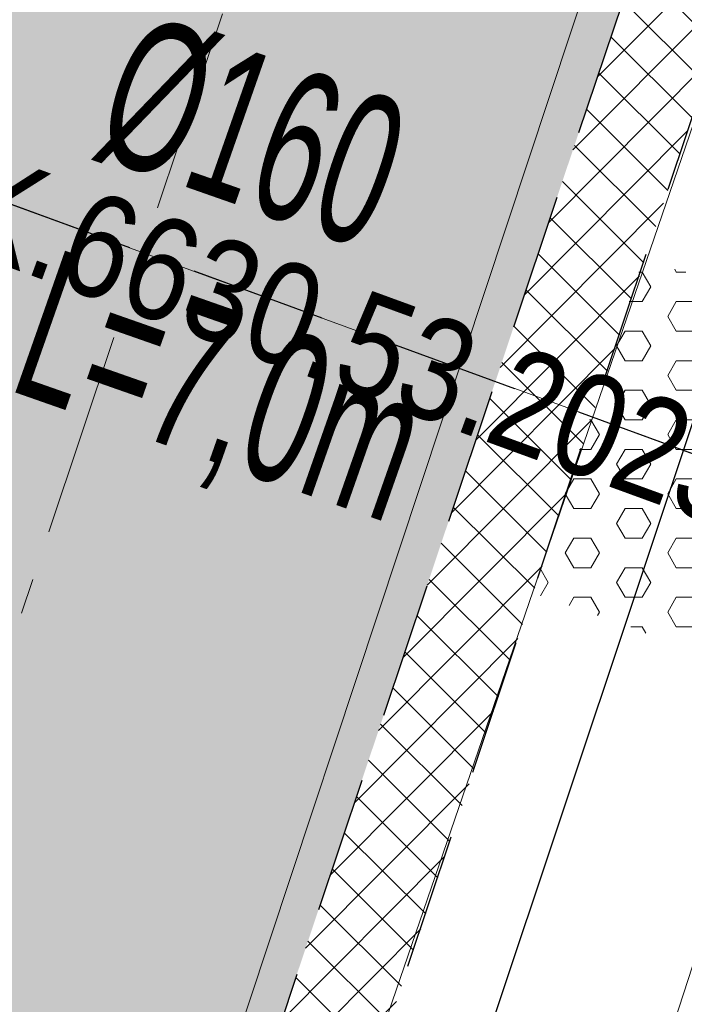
# Model space of a CAD drawing. Header units: metres. Extents: x 6599773 to 13199707, y 5688499 to 11377233.
# Tile 176 of 256: x 6599978.95 to 6599983.82, y 5688940.36 to 5688947.57. Entities that reach past the tile are written whole.
import ezdxf
from ezdxf.enums import TextEntityAlignment as Align

# ---------------------------------------------------------------- set-up
doc = ezdxf.new("R2010")
doc.units = ezdxf.units.M
doc.header["$MEASUREMENT"] = 0
for name, pattern in [('1', [0]), ('2_OTKJ', [2, 1.5, -0.5]), ('3_EGJE', [2.5, 1.5, -0.3700000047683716, 0.2600001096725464, -0.369999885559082]), ('BUG', [1.5, 1, -0.5]), ('BUW', [1.5, 1, -0.5]), ('GUK', [2, 1.5, -0.5])]:
    doc.linetypes.add(name, pattern=pattern)
for name, color, linetype, lineweight in [('_KDPRZYKANALIK', 14, 'BUW', 30), ('_kolor chodnik', 50, '1', 0), ('_kolor umocn', 7, '1', 5), ('_kolor zjazdy kostka', 7, '1', 0), ('_kolor ścieżka', 10, '1', 0), ('_krawedz jezdni i pobocza', 7, 'BUG', 30), ('_opiskd', 14, 'CONTINUOUS', 15), ('_os', 7, '3_EGJE', 13), ('AS__Nowe_granice', 140, 'CONTINUOUS', 30), ('Kontury', 90, 'GUK', 5), ('OTK_L_0', 7, '2_OTKJ', 5), ('OTK_L_5', 7, 'CONTINUOUS', 5), ('P_SUKP_E_T_0', 7, 'CONTINUOUS', 5), ('P_SUKP_L_0', 7, 'CONTINUOUS', 5)]:
    doc.layers.add(name, color=color, linetype=linetype, lineweight=lineweight)
doc.layers.add('_kolor jezdnia', color=7, linetype='1', lineweight=0, true_color=0x00dbdb)
doc.layers.add('_kolor pobocze', color=7, linetype='1', lineweight=0, true_color=0xff66ff)
doc.styles.add('opis', font='ARIALN.TTF', dxfattribs={"width": 0.7, "height": 1.1})
doc.styles.add('STYL_ARIAL', font='ARIALN.TTF', dxfattribs={"width": 0.75, "oblique": 0.1})
pattern_1 = [(45, (0, 0), (-0.1767766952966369, 0.1767766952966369), []), (135, (0, 0), (-0.1767766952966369, -0.1767766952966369), [])]

msp = doc.modelspace()

# ---------------------------------------------------------------- hatches: boundary and pattern name
at = {"layer": '_kolor chodnik'}
h = msp.add_hatch(dxfattribs=at)
h.set_pattern_fill('ANSI37', color=256, scale=2)
h.set_pattern_definition(pattern_1)
h.paths.add_polyline_path([(6599849.938171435, 5688542.085872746), (6599852.232147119, 5688548.938742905), (6599853.573135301, 5688548.489851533), (6599853.827082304, 5688549.248475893), (6599851.793849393, 5688549.929093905), (6599849.895278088, 5688548.982823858), (6599847.823506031, 5688542.793750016)])
edge = h.paths.add_edge_path()
edge.add_line((6600018.106075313, 5689087.454911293), (6600022.42781917, 5689091.229234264))
edge.add_line((6600022.42781917, 5689091.229234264), (6600020.233254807, 5689093.742094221))
edge.add_line((6600020.233254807, 5689093.742094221), (6600017.159471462, 5689091.057656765))
edge.add_arc((6600023.275194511, 5689085.3851404), 8.341433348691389, 137.1531559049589, 148.8016577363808)
edge.add_line((6600016.140105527, 5689089.706021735), (6600018.106075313, 5689087.454911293))
h.paths.add_polyline_path([(6600038.501784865, 5689187.592294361), (6600037.906968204, 5689187.700586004), (6600037.63829624, 5689186.224843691), (6600038.240083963, 5689186.115282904)])
h.paths.add_polyline_path([(6600069.098302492, 5689360.276020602), (6600068.321239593, 5689360.413462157), (6600068.064048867, 5689358.936495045), (6600068.836639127, 5689358.799546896)])
h.paths.add_polyline_path([(6600082.393785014, 5689362.950258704), (6600082.941124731, 5689366.103121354), (6600081.481377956, 5689366.361351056), (6600080.923159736, 5689363.210828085)])
h.paths.add_polyline_path([(6600074.022236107, 5689388.065861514), (6600072.983907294, 5689388.249860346), (6600072.723374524, 5689386.77253894), (6600073.760538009, 5689386.588865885)])
h.paths.add_polyline_path([(6600105.613104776, 5689486.405659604), (6600106.749499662, 5689489.711933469), (6600105.298891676, 5689490.233346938), (6600104.143487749, 5689486.917306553)], flags=17)
h.paths.add_polyline_path([(6600132.519778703, 5689678.737346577), (6600131.761827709, 5689678.896110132), (6600131.444670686, 5689677.429261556), (6600132.212256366, 5689677.269208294)])
h.paths.add_polyline_path([(6600156.649397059, 5689798.7449027), (6600156.48800471, 5689797.958860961), (6600157.450195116, 5689797.757316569), (6600157.615023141, 5689798.542205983)])
h.paths.add_polyline_path([(6600189.055358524, 5689948.643107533), (6600187.902868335, 5689948.884512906), (6600187.600024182, 5689947.417400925), (6600188.748131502, 5689947.176379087)])
edge = h.paths.add_edge_path()
edge.add_line((6600204.459383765, 5690032.969035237), (6600204.153258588, 5690031.227801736))
edge.add_arc((6600202.328347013, 5690027.299936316), 4.331100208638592, 41.85300125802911, 65.08011549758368, ccw=False)
edge.add_arc((6600032.90393149, 5690051.979071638), 174.020003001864, 352.8070218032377, 353.495463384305)
edge.add_arc((6600202.372679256, 5690027.343587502), 5.999999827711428, 55.12102442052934, 69.64815978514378)
edge = h.paths.add_edge_path()
edge.add_line((6600205.046027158, 5690040.265402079), (6600204.972740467, 5690038.483452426))
edge.add_arc((6600203.986269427, 5690044.401803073), 5.999999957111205, 279.4630688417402, 294.9140560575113)
edge.add_line((6600206.513819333, 5690038.960158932), (6600206.607027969, 5690041.030672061))
edge.add_arc((6600203.986269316, 5690044.401803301), 4.270000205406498, 284.3702444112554, 307.86193139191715, ccw=False)
edge = h.paths.add_edge_path()
edge.add_arc((6600203.547470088, 5690044.558759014), 6.446878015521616, 324.4350091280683, 356.2013368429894, ccw=False)
edge.add_arc((6600203.986269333, 5690044.401803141), 6.00000007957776, 323.2169970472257, 357.4193489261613)
h.paths.add_polyline_path([(6600208.910055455, 5690121.713696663), (6600208.146285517, 5690121.748120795), (6600207.125602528, 5690121.794124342), (6600209.971605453, 5690121.665851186)])
edge = h.paths.add_edge_path()
edge.add_line((6600238.769818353, 5690481.648294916), (6600240.338176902, 5690490.873746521))
edge.add_line((6600240.338176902, 5690490.873746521), (6600241.251295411, 5690510.829461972))
edge.add_line((6600241.251295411, 5690510.829461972), (6600239.524022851, 5690510.928942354))
edge.add_line((6600239.524022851, 5690510.928942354), (6600238.633343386, 5690491.167757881))
edge.add_line((6600238.633343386, 5690491.167757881), (6600234.579716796, 5690467.661262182))
edge.add_line((6600234.579716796, 5690467.661262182), (6600234.449796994, 5690464.966873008))
edge.add_arc((6600242.443669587, 5690464.607462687), 8.00194818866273, 177.4256738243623, 268.2543056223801)
edge.add_line((6600242.199903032, 5690456.609228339), (6600242.216657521, 5690457.359274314))
edge.add_line((6600242.216657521, 5690457.359274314), (6600242.305257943, 5690458.836738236))
edge.add_arc((6600242.444504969, 5690464.607952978), 5.772894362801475, 177.0298084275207, 268.6178439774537, ccw=False)
edge.add_line((6600236.679365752, 5690464.907083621), (6600236.951876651, 5690470.95443634))
edge.add_line((6600236.951876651, 5690470.95443634), (6600238.150786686, 5690478.210832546))
edge.add_line((6600238.150786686, 5690478.210832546), (6600238.769818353, 5690481.648294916))
h.paths.add_polyline_path([(6600238.769818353, 5690481.648294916), (6600238.150786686, 5690478.210832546), (6600239.670056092, 5690477.930590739), (6600240.266710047, 5690481.376366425)], flags=17)
edge = h.paths.add_edge_path()
edge.add_line((6600223.366500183, 5690460.339976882), (6600223.276803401, 5690457.948865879))
edge.add_arc((6600221.105749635, 5690465.64864014), 7.999999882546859, 285.7465040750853, 299.8464885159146)
edge.add_line((6600225.08717264, 5690458.709744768), (6600225.240084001, 5690461.623695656))
edge.add_arc((6600221.105749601, 5690465.648640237), 5.769999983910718, 293.06724420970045, 315.7681070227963, ccw=False)
edge = h.paths.add_edge_path()
edge.add_arc((6600220.025145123, 5690444.676291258), 5.77000016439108, 37.996647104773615, 59.94382588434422, ccw=False)
edge.add_line((6600224.572175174, 5690448.22839199), (6600224.817793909, 5690451.081798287))
edge.add_arc((6600220.025145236, 5690444.676291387), 7.999999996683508, 53.19588653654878, 68.15166733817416)
edge.add_line((6600223.00235276, 5690452.101669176), (6600222.91504296, 5690449.670427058))
edge = h.paths.add_edge_path()
edge.add_arc((6600221.105749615, 5690465.648640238), 7.999999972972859, 328.0222308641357, 357.0132597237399)
edge.add_line((6600229.094882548, 5690465.23180147), (6600229.218816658, 5690467.593604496))
edge.add_line((6600229.218816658, 5690467.593604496), (6600228.218919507, 5690467.645774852))
edge.add_line((6600228.218919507, 5690467.645774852), (6600227.891778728, 5690461.411918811))
h.paths.add_polyline_path([(6600200.980142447, 5690012.236744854), (6600202.31727834, 5690011.956662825), (6600202.522293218, 5690012.935421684), (6600201.182321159, 5690013.216097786)])
h.paths.add_polyline_path([(6600196.457878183, 5689983.98337835), (6600195.202332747, 5689984.246370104), (6600194.899091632, 5689982.777335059), (6600196.150355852, 5689982.515240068)])
edge = h.paths.add_edge_path()
edge.add_line((6600112.305909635, 5689517.99101877), (6600112.691041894, 5689519.807934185))
edge.add_line((6600112.691041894, 5689519.807934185), (6600113.245521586, 5689522.423769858))
edge.add_line((6600113.245521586, 5689522.423769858), (6600111.553124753, 5689522.782507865))
edge.add_line((6600111.553124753, 5689522.782507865), (6600107.405864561, 5689503.217226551))
edge.add_line((6600107.405864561, 5689503.217226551), (6600099.494506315, 5689480.361667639))
edge.add_line((6600099.494506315, 5689480.361667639), (6600099.182814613, 5689478.891218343))
edge.add_arc((6600107.008997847, 5689477.232359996), 8.000059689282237, 168.0325629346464, 257.7529108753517)
edge.add_line((6600105.311960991, 5689469.414366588), (6600105.784990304, 5689471.593619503))
edge.add_arc((6600107.008927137, 5689477.232314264), 5.769999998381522, 168.0321375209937, 257.7533362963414, ccw=False)
edge.add_line((6600101.364343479, 5689478.42879883), (6600101.647245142, 5689479.76342708))
edge.add_line((6600101.647245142, 5689479.76342708), (6600104.143487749, 5689486.917306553))
edge.add_line((6600104.143487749, 5689486.917306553), (6600105.298891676, 5689490.233346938))
edge.add_line((6600105.298891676, 5689490.233346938), (6600108.240043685, 5689498.809726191))
edge.add_line((6600108.240043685, 5689498.809726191), (6600112.305909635, 5689517.99101877))
h.paths.add_polyline_path([(6600136.009573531, 5689645.499114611), (6600138.333647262, 5689645.012304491), (6600138.661671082, 5689646.578318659), (6600134.869459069, 5689647.372651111)])
at = {"layer": '_kolor jezdnia'}
h = msp.add_hatch(dxfattribs=at)
h.set_pattern_fill('ANSI37', color=256, scale=2.2)
h.set_pattern_definition([(311.9999999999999, (0, 0), (0.2043648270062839, 0.1840109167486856), []), (41.99999999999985, (0, 0), (-0.1840109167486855, 0.2043648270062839), [])])
edge = h.paths.add_edge_path()
edge.add_line((6599833.066047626, 5688539.933393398), (6599850.649511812, 5688527.983462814))
edge.add_arc((6599857.337592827, 5688536.653968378), 10.95025544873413, 169.5012687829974, 232.3548431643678, ccw=False)
edge.add_arc((6599858.085851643, 5688536.618142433), 11.69295282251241, 162.2507788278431, 169.9967502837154, ccw=False)
edge.add_line((6599846.949484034, 5688540.182754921), (6599847.823506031, 5688542.793750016))
edge.add_line((6599847.823506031, 5688542.793750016), (6599849.895278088, 5688548.982823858))
edge.add_line((6599849.895278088, 5688548.982823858), (6599852.434748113, 5688556.56906746))
edge.add_line((6599852.434748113, 5688556.56906746), (6599928.48625871, 5688783.760284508))
edge.add_line((6599928.48625871, 5688783.760284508), (6599931.025728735, 5688791.34652811))
edge.add_line((6599931.025728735, 5688791.34652811), (6599996.657773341, 5688987.411326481))
edge.add_line((6599996.657773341, 5688987.411326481), (6599999.197243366, 5688994.997570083))
edge.add_line((6599999.197243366, 5688994.997570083), (6600021.930100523, 5689062.908193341))
edge.add_line((6600021.930100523, 5689062.908193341), (6600017.620224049, 5689067.371531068))
edge.add_line((6600017.620224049, 5689067.371531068), (6600016.714558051, 5689064.654078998))
edge.add_line((6600016.714558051, 5689064.654078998), (6600012.423620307, 5689051.835617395))
edge.add_line((6600012.423620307, 5689051.835617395), (6600009.884150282, 5689044.249373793))
edge.add_line((6600009.884150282, 5689044.249373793), (6599977.53516164, 5688947.612159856))
edge.add_line((6599977.53516164, 5688947.612159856), (6599974.995691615, 5688940.025916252))
edge.add_line((6599974.995691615, 5688940.025916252), (6599942.096912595, 5688841.746295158))
edge.add_line((6599942.096912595, 5688841.746295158), (6599939.557442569, 5688834.160051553))
edge.add_line((6599939.557442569, 5688834.160051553), (6599882.679288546, 5688664.246042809))
edge.add_line((6599882.679288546, 5688664.246042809), (6599880.139818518, 5688656.659799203))
edge.add_line((6599880.139818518, 5688656.659799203), (6599852.464543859, 5688573.984527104))
edge.add_line((6599852.464543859, 5688573.984527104), (6599842.470137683, 5688544.127903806))
edge.add_arc((6599835.706422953, 5688546.652910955), 7.219660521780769, 248.54809133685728, 339.52856074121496, ccw=False)
h.paths.add_polyline_path([(6600044.653202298, 5689172.271628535), (6600046.276244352, 5689181.431901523), (6600047.759199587, 5689189.801539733), (6600051.0603021, 5689208.432603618), (6600052.368792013, 5689215.817578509), (6600054.808584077, 5689229.587499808), (6600056.11707399, 5689236.972474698), (6600057.346666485, 5689243.912161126), (6600058.655146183, 5689251.297078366), (6600058.831439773, 5689252.292060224), (6600060.098987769, 5689259.445963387), (6600060.139929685, 5689259.677035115), (6600061.407468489, 5689266.830886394), (6600072.329030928, 5689328.470998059), (6600073.637511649, 5689335.855921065), (6600077.337304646, 5689356.73715072), (6600078.820259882, 5689365.106788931), (6600081.142794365, 5689378.214921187), (6600082.53851694, 5689386.092227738), (6600095.187867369, 5689457.483787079), (6600091.082877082, 5689465.8405575), (6600089.043088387, 5689454.328211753), (6600087.870641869, 5689447.711051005), (6600087.560133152, 5689445.958573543), (6600086.562151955, 5689440.326076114), (6600082.433200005, 5689417.022719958), (6600080.95024477, 5689408.65308175), (6600077.202698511, 5689387.502337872), (6600075.719743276, 5689379.132699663), (6600073.469199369, 5689366.430874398), (6600071.986244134, 5689358.061236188), (6600069.986864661, 5689346.776955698), (6600068.591142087, 5689338.899649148), (6600065.559290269, 5689321.78820693), (6600064.163567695, 5689313.91090038), (6600059.719426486, 5689288.828650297), (6600058.323703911, 5689280.951343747), (6600057.563846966, 5689276.662793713), (6600056.168124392, 5689268.785487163), (6600054.804920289, 5689261.091711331), (6600053.409197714, 5689253.214404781), (6600053.264817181, 5689252.399536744), (6600051.869094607, 5689244.522230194), (6600051.183555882, 5689240.653124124), (6600049.787833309, 5689232.775817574), (6600046.593849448, 5689214.749319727), (6600045.198126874, 5689206.872013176), (6600044.41754409, 5689202.466488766), (6600042.934588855, 5689194.096850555), (6600036.429952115, 5689157.38538759), (6600034.94699688, 5689149.01574938), (6600030.579776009, 5689124.367629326), (6600027.529365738, 5689107.151445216), (6600024.895072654, 5689094.014582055), (6600030.583685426, 5689094.264316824), (6600032.945013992, 5689106.191885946), (6600043.170247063, 5689163.901990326)])
edge = h.paths.add_edge_path()
edge.add_line((6600111.106812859, 5689535.144351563), (6600111.256844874, 5689535.85214863))
edge.add_line((6600111.256844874, 5689535.85214863), (6600112.915748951, 5689543.678261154))
edge.add_line((6600112.915748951, 5689543.678261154), (6600117.304772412, 5689564.384094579))
edge.add_line((6600117.304772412, 5689564.384094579), (6600119.067357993, 5689572.699339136))
edge.add_line((6600119.067357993, 5689572.699339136), (6600120.087667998, 5689577.512794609))
edge.add_line((6600120.087667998, 5689577.512794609), (6600121.64289057, 5689584.849775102))
edge.add_line((6600121.64289057, 5689584.849775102), (6600128.436769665, 5689616.900852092))
edge.add_line((6600128.436769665, 5689616.900852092), (6600129.991992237, 5689624.237832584))
edge.add_line((6600129.991992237, 5689624.237832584), (6600132.660554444, 5689636.827148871))
edge.add_line((6600132.660554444, 5689636.827148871), (6600133.208838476, 5689639.444704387))
edge.add_line((6600133.208838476, 5689639.444704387), (6600134.848957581, 5689647.274775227))
edge.add_line((6600134.848957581, 5689647.274775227), (6600138.97649476, 5689666.979995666))
edge.add_line((6600138.97649476, 5689666.979995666), (6600140.51410642, 5689674.320687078))
edge.add_line((6600140.51410642, 5689674.320687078), (6600145.209128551, 5689696.735129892))
edge.add_line((6600145.209128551, 5689696.735129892), (6600146.746740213, 5689704.075821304))
edge.add_line((6600146.746740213, 5689704.075821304), (6600151.462308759, 5689726.588354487))
edge.add_line((6600151.462308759, 5689726.588354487), (6600152.999920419, 5689733.929045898))
edge.add_line((6600152.999920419, 5689733.929045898), (6600155.244070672, 5689744.642813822))
edge.add_line((6600155.244070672, 5689744.642813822), (6600156.781682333, 5689751.983505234))
edge.add_line((6600156.781682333, 5689751.983505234), (6600161.635515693, 5689775.156126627))
edge.add_line((6600161.635515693, 5689775.156126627), (6600163.378142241, 5689783.475576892))
edge.add_line((6600163.378142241, 5689783.475576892), (6600163.850769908, 5689785.731942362))
edge.add_line((6600163.850769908, 5689785.731942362), (6600167.028500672, 5689800.90270461))
edge.add_line((6600167.028500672, 5689800.90270461), (6600179.490888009, 5689860.399222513))
edge.add_line((6600179.490888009, 5689860.399222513), (6600181.233514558, 5689868.718672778))
edge.add_line((6600181.233514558, 5689868.718672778), (6600181.84713393, 5689871.648144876))
edge.add_line((6600181.84713393, 5689871.648144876), (6600183.38474559, 5689878.988836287))
edge.add_line((6600183.38474559, 5689878.988836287), (6600184.935818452, 5689886.393792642))
edge.add_line((6600184.935818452, 5689886.393792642), (6600186.575937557, 5689894.223863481))
edge.add_line((6600186.575937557, 5689894.223863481), (6600194.051338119, 5689929.912074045))
edge.add_line((6600194.051338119, 5689929.912074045), (6600195.691457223, 5689937.742144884))
edge.add_line((6600195.691457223, 5689937.742144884), (6600202.915799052, 5689972.231779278))
edge.add_line((6600202.915799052, 5689972.231779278), (6600204.555918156, 5689980.061850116))
edge.add_line((6600204.555918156, 5689980.061850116), (6600206.062781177, 5689987.255744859))
edge.add_line((6600206.062781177, 5689987.255744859), (6600207.702900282, 5689995.085815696))
edge.add_line((6600207.702900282, 5689995.085815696), (6600210.232559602, 5690007.162628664))
edge.add_line((6600210.232559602, 5690007.162628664), (6600211.694938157, 5690014.144150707))
edge.add_arc((6600028.177652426, 5690052.584442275), 187.5000004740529, 348.1696294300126, 357.4195276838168)
edge.add_line((6600215.487522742, 5690044.142720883), (6600208.310270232, 5690026.480446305))
edge.add_arc((6600032.903933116, 5690051.97907145), 177.2500013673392, 348.1696294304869, 351.7289130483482, ccw=False)
edge.add_line((6600206.38894146, 5690015.640182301), (6600205.966941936, 5690013.625519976))
edge.add_line((6600205.966941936, 5690013.625519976), (6600204.326822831, 5690005.795449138))
edge.add_line((6600204.326822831, 5690005.795449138), (6600197.076961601, 5689971.183982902))
edge.add_line((6600197.076961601, 5689971.183982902), (6600195.334335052, 5689962.864532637))
edge.add_line((6600195.334335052, 5689962.864532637), (6600193.44722506, 5689953.855305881))
edge.add_line((6600193.44722506, 5689953.855305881), (6600191.909227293, 5689946.512771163))
edge.add_line((6600191.909227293, 5689946.512771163), (6600185.49684423, 5689915.899498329))
edge.add_line((6600185.49684423, 5689915.899498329), (6600183.856521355, 5689908.068454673))
edge.add_line((6600183.856521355, 5689908.068454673), (6600182.066605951, 5689899.523243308))
edge.add_line((6600182.066605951, 5689899.523243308), (6600180.32407057, 5689891.204228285))
edge.add_line((6600180.32407057, 5689891.204228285), (6600174.320344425, 5689862.541919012))
edge.add_line((6600174.320344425, 5689862.541919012), (6600172.577809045, 5689854.222903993))
edge.add_line((6600172.577809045, 5689854.222903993), (6600163.663810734, 5689811.666703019))
edge.add_line((6600163.663810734, 5689811.666703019), (6600162.023782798, 5689803.837067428))
edge.add_line((6600162.023782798, 5689803.837067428), (6600160.924220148, 5689798.587659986))
edge.add_line((6600160.924220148, 5689798.587659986), (6600159.279208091, 5689790.734229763))
edge.add_line((6600159.279208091, 5689790.734229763), (6600157.107250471, 5689780.365115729))
edge.add_line((6600157.107250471, 5689780.365115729), (6600155.462238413, 5689772.511685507))
edge.add_line((6600155.462238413, 5689772.511685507), (6600153.380318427, 5689762.572418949))
edge.add_line((6600153.380318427, 5689762.572418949), (6600151.735124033, 5689754.718118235))
edge.add_line((6600151.735124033, 5689754.718118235), (6600148.586504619, 5689739.686336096))
edge.add_line((6600148.586504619, 5689739.686336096), (6600146.885007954, 5689731.563243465))
edge.add_line((6600146.885007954, 5689731.563243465), (6600141.75088822, 5689707.052510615))
edge.add_line((6600141.75088822, 5689707.052510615), (6600140.110896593, 5689699.223048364))
edge.add_line((6600140.110896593, 5689699.223048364), (6600133.483561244, 5689667.583574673))
edge.add_line((6600133.483561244, 5689667.583574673), (6600131.860394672, 5689659.834436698))
edge.add_line((6600131.860394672, 5689659.834436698), (6600131.740984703, 5689659.26436315))
edge.add_line((6600131.740984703, 5689659.26436315), (6600130.117814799, 5689651.515209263))
edge.add_line((6600130.117814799, 5689651.515209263), (6600127.278733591, 5689637.961189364))
edge.add_line((6600127.278733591, 5689637.961189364), (6600126.924568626, 5689636.290366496))
edge.add_line((6600126.924568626, 5689636.290366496), (6600125.166244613, 5689627.995226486))
edge.add_line((6600125.166244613, 5689627.995226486), (6600118.009503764, 5689594.232298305))
edge.add_line((6600118.009503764, 5689594.232298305), (6600116.251179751, 5689585.937158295))
edge.add_line((6600116.251179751, 5689585.937158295), (6600113.665314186, 5689573.737975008))
edge.add_line((6600113.665314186, 5689573.737975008), (6600111.898534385, 5689565.402943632))
edge.add_line((6600111.898534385, 5689565.402943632), (6600104.889982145, 5689532.33911599))
edge.add_line((6600104.889982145, 5689532.33911599), (6600103.226635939, 5689524.492047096))
edge.add_line((6600103.226635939, 5689524.492047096), (6600096.623876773, 5689493.342605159))
edge.add_line((6600096.623876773, 5689493.342605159), (6600094.968986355, 5689485.53542763))
edge.add_line((6600094.968986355, 5689485.53542763), (6600094.300101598, 5689482.379870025))
edge.add_line((6600094.300101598, 5689482.379870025), (6600099.182814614, 5689478.891218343))
edge.add_line((6600099.182814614, 5689478.891218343), (6600099.494506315, 5689480.361667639))
edge.add_line((6600099.494506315, 5689480.361667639), (6600111.106812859, 5689535.144351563))
edge = h.paths.add_edge_path()
edge.add_arc((6600239.213891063, 5690851.4003676), 10.0000000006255, -2.8342403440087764, 76.13703556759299, ccw=False)
edge.add_line((6600249.201658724, 5690850.905901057), (6600249.082723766, 5690848.503524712))
edge.add_line((6600249.082723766, 5690848.503524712), (6600247.016487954, 5690806.767468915))
edge.add_line((6600247.016487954, 5690806.767468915), (6600246.092398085, 5690789.152178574))
edge.add_line((6600246.092398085, 5690789.152178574), (6600233.768116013, 5690572.015170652))
edge.add_line((6600233.768116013, 5690572.015170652), (6600228.959056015, 5690465.29620206))
edge.add_line((6600228.959056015, 5690465.29620206), (6600234.588724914, 5690465.017134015))
edge.add_line((6600234.588724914, 5690465.017134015), (6600239.26254019, 5690571.767576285))
edge.add_line((6600239.26254019, 5690571.767576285), (6600252.505038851, 5690806.400146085))
edge.add_line((6600252.505038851, 5690806.400146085), (6600254.569211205, 5690848.094521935))
edge.add_arc((6600262.559425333, 5690847.6989487), 7.999999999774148, 76.13703557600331, 177.1657596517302, ccw=False)
edge.add_line((6600264.476229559, 5690855.465921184), (6600241.609896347, 5690861.109083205))
edge = h.paths.add_edge_path()
edge.add_line((6600250.031475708, 5690451.625307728), (6600250.231741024, 5690455.772579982))
edge.add_line((6600250.231741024, 5690455.772579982), (6600246.257763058, 5690456.417303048))
edge.add_line((6600246.257763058, 5690456.417303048), (6600242.171761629, 5690456.61060902))
edge.add_arc((6600242.563100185, 5690464.586983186), 7.985968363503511, 176.9123644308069, 267.1911945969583, ccw=False)
edge.add_line((6600234.588724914, 5690465.017134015), (6600228.959056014, 5690465.29620206))
edge.add_arc((6600220.965133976, 5690465.657286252), 8.002072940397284, 267.8289300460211, 357.413716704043, ccw=False)
edge.add_line((6600220.661989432, 5690457.660957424), (6600212.406915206, 5690458.119572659))
edge.add_line((6600212.406915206, 5690458.119572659), (6600208.431872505, 5690457.817501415))
edge.add_line((6600208.431872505, 5690457.817501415), (6600208.233912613, 5690454.548331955))
edge.add_line((6600208.233912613, 5690454.548331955), (6600212.129565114, 5690453.127270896))
edge.add_line((6600212.129565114, 5690453.127270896), (6600218.640548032, 5690452.76554962))
edge.add_line((6600218.640548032, 5690452.76554962), (6600216.486747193, 5690452.885205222))
edge.add_line((6600216.486747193, 5690452.885205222), (6600220.46890539, 5690452.663974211))
edge.add_arc((6600220.025145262, 5690444.676291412), 7.999999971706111, -0.3386579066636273, 86.8201700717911, ccw=False)
edge.add_line((6600228.025005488, 5690444.629006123), (6600227.803602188, 5690439.649256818))
edge.add_line((6600227.803602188, 5690439.649256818), (6600226.885525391, 5690435.936828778))
edge.add_line((6600226.885525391, 5690435.936828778), (6600225.534849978, 5690405.967249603))
edge.add_line((6600225.534849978, 5690405.967249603), (6600226.115199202, 5690402.187514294))
edge.add_line((6600226.115199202, 5690402.187514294), (6600213.445139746, 5690121.008786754))
edge.add_line((6600213.445139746, 5690121.008786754), (6600213.352800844, 5690118.960058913))
edge.add_line((6600213.352800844, 5690118.960058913), (6600209.980184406, 5690044.131649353))
edge.add_arc((6600203.986269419, 5690044.401803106), 5.999999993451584, 257.4162346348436, 357.41934921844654, ccw=False)
edge.add_line((6600202.679069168, 5690038.545931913), (6600201.589735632, 5690033.666039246))
edge.add_line((6600201.589735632, 5690033.666039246), (6600203.67987942, 5690033.199458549))
edge.add_arc((6600202.372679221, 5690027.343587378), 5.999999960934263, -8.27108729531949, 77.41623506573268, ccw=False)
edge.add_line((6600208.310270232, 5690026.480446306), (6600215.487522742, 5690044.142720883))
edge.add_line((6600215.487522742, 5690044.142720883), (6600216.199687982, 5690059.944661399))
edge.add_line((6600216.199687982, 5690059.944661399), (6600216.537356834, 5690067.437056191))
edge.add_line((6600216.537356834, 5690067.437056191), (6600223.893528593, 5690230.66011469))
edge.add_line((6600223.893528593, 5690230.66011469), (6600224.231197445, 5690238.152509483))
edge.add_line((6600224.231197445, 5690238.152509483), (6600233.507835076, 5690443.987992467))
edge.add_arc((6600241.499722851, 5690443.627812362), 7.999999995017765, 87.29208981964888, 177.4195277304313, ccw=False)
edge.add_line((6600241.877677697, 5690451.618879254), (6600246.021541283, 5690451.422886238))
edge.add_line((6600246.021541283, 5690451.422886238), (6600246.427694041, 5690451.443388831))
edge.add_line((6600246.427694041, 5690451.443388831), (6600246.793970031, 5690451.461878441))
edge.add_line((6600246.793970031, 5690451.461878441), (6600250.031475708, 5690451.625307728))
edge = h.paths.add_edge_path()
edge.add_line((6600007.33756506, 5689086.20374581), (6600006.980466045, 5689080.740822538))
edge.add_line((6600006.980466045, 5689080.740822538), (6600007.229745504, 5689080.720859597))
edge.add_line((6600007.229745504, 5689080.720859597), (6600008.093335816, 5689080.601653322))
edge.add_line((6600008.093335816, 5689080.601653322), (6600008.702681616, 5689080.53831051))
edge.add_arc((6600008.140193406, 5689070.554142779), 9.999999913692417, -18.557800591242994, 86.77547804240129, ccw=False)
edge.add_line((6600017.620224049, 5689067.371531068), (6600021.930100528, 5689062.908193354))
edge.add_arc((6599734.83819726, 5689159.011261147), 302.7499967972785, 341.4922000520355, 343.8640860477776)
edge.add_arc((6600034.895369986, 5689072.315877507), 9.581213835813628, 98.63328270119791, 164.5273290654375, ccw=False)
edge.add_line((6600033.457137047, 5689081.788529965), (6600033.832640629, 5689081.798737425))
edge.add_line((6600033.832640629, 5689081.798737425), (6600034.422462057, 5689082.05700874))
edge.add_line((6600034.422462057, 5689082.05700874), (6600036.833623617, 5689082.139040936))
edge.add_line((6600036.833623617, 5689082.139040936), (6600036.730225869, 5689087.148851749))
edge.add_line((6600036.730225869, 5689087.148851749), (6600036.579860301, 5689087.134303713))
edge.add_arc((6600036.479565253, 5689093.136286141), 6.002820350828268, 169.1687651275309, 270.9573417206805, ccw=False)
edge.add_line((6600030.583685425, 5689094.264316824), (6600024.895072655, 5689094.014582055))
edge.add_arc((6600015.200558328, 5689096.162123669), 9.929528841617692, 271.0943432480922, 347.5094668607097, ccw=False)
edge.add_arc((6600014.909438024, 5689089.646776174), 3.446070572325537, 264.4236009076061, 278.0194998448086, ccw=False)
edge.add_line((6600014.574573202, 5689086.217014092), (6600014.299554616, 5689086.232508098))
edge.add_line((6600014.299554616, 5689086.232508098), (6600010.474232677, 5689086.448019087))
edge.add_line((6600010.474232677, 5689086.448019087), (6600007.33756506, 5689086.20374581))
edge = h.paths.add_edge_path()
edge.add_line((6600105.490725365, 5689463.953528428), (6600106.927559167, 5689464.047234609))
edge.add_line((6600106.927559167, 5689464.047234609), (6600107.835, 5689468.66))
edge.add_line((6600107.835, 5689468.66), (6600105.311960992, 5689469.414366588))
edge.add_arc((6600107.008997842, 5689477.232359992), 8.000059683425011, 168.0325628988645, 257.7529109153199, ccw=False)
edge.add_line((6600099.182814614, 5689478.891218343), (6600094.300101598, 5689482.379870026))
edge.add_arc((6600586.245114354, 5689378.10423892), 502.8750369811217, 168.032376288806, 169.9522165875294)
edge.add_line((6600091.082877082, 5689465.8405575), (6600095.187867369, 5689457.483787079))
edge.add_arc((6600103.06517392, 5689456.088064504), 8.000000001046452, 77.7533362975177, 169.9524553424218, ccw=False)
edge.add_line((6600104.762140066, 5689463.906012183), (6600105.490725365, 5689463.953528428))
at = {"layer": '_kolor pobocze'}
h = msp.add_hatch(dxfattribs=at)
h.set_pattern_fill('ANSI37', color=256, scale=2)
h.set_pattern_definition(pattern_1)
edge = h.paths.add_edge_path()
edge.add_line((6600035.926965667, 5689101.56944285), (6600036.046865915, 5689102.311543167))
edge.add_arc((6600058.171848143, 5689233.778275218), 133.3154772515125, 259.4578941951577, 260.4470163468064, ccw=False)
edge.add_line((6600033.780707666, 5689102.713067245), (6600032.142559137, 5689101.847662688))
edge.add_arc((6599734.838175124, 5689159.011266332), 302.7500195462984, 347.6801154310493, 349.11639019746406, ccw=False)
edge.add_arc((6600036.478170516, 5689093.133441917), 6.000000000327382, 167.68011541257, 271.5571101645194)
edge.add_line((6600036.64121064, 5689087.1356575), (6600036.730491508, 5689087.137804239))
edge.add_line((6600036.730491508, 5689087.137804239), (6600036.71246321, 5689087.887583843))
edge.add_line((6600036.71246321, 5689087.887583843), (6600036.559840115, 5689087.884077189))
edge.add_arc((6600036.482532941, 5689093.14290691), 5.259397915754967, 170.6455005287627, 270.84221319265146, ccw=False)
edge.add_arc((6600545.796425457, 5688991.216220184), 524.6691769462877, 167.9170060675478, 168.7028219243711, ccw=False)
edge.add_line((6600032.751078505, 5689101.044345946), (6600034.011432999, 5689101.917298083))
edge.add_line((6600034.011432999, 5689101.917298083), (6600035.926965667, 5689101.56944285))
edge = h.paths.add_edge_path()
edge.add_line((6600002.828843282, 5688994.032881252), (6600003.066918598, 5688994.744091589))
edge.add_line((6600003.066918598, 5688994.744091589), (6600001.227880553, 5688995.359703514))
edge.add_line((6600001.227880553, 5688995.359703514), (6600000.55876659, 5688996.702196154))
edge.add_line((6600000.55876659, 5688996.702196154), (6600022.641310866, 5689062.67011804))
edge.add_arc((6599734.83819395, 5689159.011262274), 303.5000002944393, 341.4922000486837, 343.8640860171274)
edge.add_arc((6600035.267451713, 5689072.092773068), 9.250000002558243, 91.55711016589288, 163.8640860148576, ccw=False)
edge.add_line((6600035.016098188, 5689081.339357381), (6600036.868703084, 5689081.389717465))
edge.add_line((6600036.868703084, 5689081.389717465), (6600036.850674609, 5689082.139504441))
edge.add_line((6600036.850674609, 5689082.139504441), (6600034.995718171, 5689082.089080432))
edge.add_arc((6600035.267451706, 5689072.092773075), 9.999999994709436, 91.55711014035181, 163.8640860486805)
edge.add_arc((6599734.838192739, 5689159.011262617), 302.7500015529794, 341.4922000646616, 343.8640860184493, ccw=False)
edge.add_line((6600021.930100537, 5689062.908193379), (6599999.748942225, 5688996.6456785))
edge.add_line((6599999.748942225, 5688996.6456785), (6600000.695212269, 5688994.747107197))
edge.add_line((6600000.695212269, 5688994.747107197), (6600002.828843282, 5688994.032881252))
h.paths.add_polyline_path([(6599971.7492186, 5688907.297112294), (6599971.084233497, 5688908.631320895), (6599997.822068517, 5688988.526766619), (6599999.164561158, 5688989.195880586), (6600001.003599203, 5688988.580268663), (6600001.241674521, 5688989.291479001), (6599999.108043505, 5688990.005704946), (6599997.2094722, 5688989.059434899), (6599970.270280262, 5688908.583087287), (6599971.216550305, 5688906.684515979), (6599973.350181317, 5688905.970290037), (6599973.588256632, 5688906.681500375)])
h.paths.add_polyline_path([(6599932.504667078, 5688790.060553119), (6599931.835553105, 5688791.403045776), (6599968.343406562, 5688900.4641754), (6599969.685899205, 5688901.133289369), (6599971.524937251, 5688900.517677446), (6599971.763012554, 5688901.228887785), (6599969.629381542, 5688901.94311373), (6599967.730810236, 5688900.996843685), (6599931.025728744, 5688791.34652811), (6599931.971998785, 5688789.447956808), (6599933.988392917, 5688788.772975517), (6599934.226774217, 5688789.484136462)])
at = {"layer": '_kolor umocn', "ltscale": 0.5}
h = msp.add_hatch(dxfattribs=at)
h.set_pattern_fill('HEX', color=256)
h.set_pattern_definition([(0, (-251.7407310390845, -1762.195927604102), (0, 0.2165063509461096), [0.125, -0.25]), (120, (-251.7407310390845, -1762.195927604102), (-0.1875, -0.1082531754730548), [0.1249999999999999, -0.2499999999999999]), (59.99999999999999, (-251.6157310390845, -1762.195927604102), (-0.1875, 0.1082531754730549), [0.125, -0.25])])
h.paths.add_polyline_path([(6599985.78515869, 5688945.0291124), (6599983.523080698, 5688945.83216394), (6599982.700930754, 5688943.376127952), (6599984.967738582, 5688942.587206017)])
at = {"layer": '_kolor zjazdy kostka'}
h = msp.add_hatch(dxfattribs=at)
h.set_pattern_fill('ANSI37', color=256, scale=2)
h.set_pattern_definition(pattern_1)
h.paths.add_polyline_path([(6600244.137440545, 5690813.934732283), (6600242.369522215, 5690814.022127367), (6600242.097568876, 5690808.528921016), (6600243.865482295, 5690808.44142671)])
h.paths.add_polyline_path([(6600247.012128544, 5690806.679412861), (6600247.44273645, 5690815.377295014), (6600247.393289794, 5690814.378518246), (6600247.113277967, 5690808.722537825)])
h.paths.add_polyline_path([(6600242.297085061, 5690788.088808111), (6600240.958726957, 5690788.155683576), (6600240.648818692, 5690782.664569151), (6600241.987258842, 5690782.599147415)])
h.paths.add_polyline_path([(6600245.558275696, 5690780.919298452), (6600246.037231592, 5690789.405686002), (6600244.985820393, 5690788.453468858), (6600244.612601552, 5690781.981345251)])
h.paths.add_polyline_path([(6600241.348405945, 5690723.711515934), (6600242.272017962, 5690722.691689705), (6600242.749709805, 5690731.155680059), (6600241.698138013, 5690730.203317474), (6600241.472690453, 5690726.27550499)])
h.paths.add_polyline_path([(6600225.772794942, 5690394.589141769), (6600224.731429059, 5690393.637598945), (6600224.461246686, 5690387.644646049), (6600225.412923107, 5690386.603142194)])
h.paths.add_polyline_path([(6600223.012390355, 5690333.280720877), (6600223.372595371, 5690341.272607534), (6600222.32835346, 5690340.318436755), (6600222.058239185, 5690334.324941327)])
h.paths.add_polyline_path([(6600215.496388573, 5690166.390602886), (6600215.856593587, 5690174.382489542), (6600214.812834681, 5690173.428760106), (6600214.542018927, 5690167.435062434)])
h.paths.add_polyline_path([(6600212.446537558, 5690121.053392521), (6600213.399499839, 5690120.010473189), (6600213.788744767, 5690128.503024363), (6600212.745135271, 5690127.54943145)])
h.paths.add_polyline_path([(6600209.977420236, 5690121.665589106), (6600210.225142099, 5690127.162117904), (6600207.346107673, 5690127.291879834), (6600207.119593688, 5690121.794395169)])
h.paths.add_polyline_path([(6600207.950178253, 5690070.725854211), (6600204.880846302, 5690070.828947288), (6600204.643784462, 5690065.333808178), (6600207.702521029, 5690065.204598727)])
h.paths.add_polyline_path([(6600200.981479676, 5690012.236464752), (6600199.969248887, 5690007.339980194), (6600201.282587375, 5690007.064882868), (6600202.31726072, 5690011.956666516)])
h.paths.add_polyline_path([(6600193.613960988, 5689970.406358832), (6600192.398010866, 5689970.660657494), (6600191.286205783, 5689965.274578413), (6600192.486379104, 5689965.023185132)])
h.paths.add_polyline_path([(6600189.061271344, 5689948.671423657), (6600189.984133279, 5689953.050774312), (6600188.818902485, 5689953.32186217), (6600187.908781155, 5689948.91282903)])
h.paths.add_polyline_path([(6600180.976201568, 5689915.317449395), (6600179.952861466, 5689910.421322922), (6600181.008474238, 5689910.200199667), (6600182.033843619, 5689915.09540201)])
h.paths.add_polyline_path([(6600176.508279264, 5689893.538690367), (6600177.476023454, 5689893.335973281), (6600178.603605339, 5689898.719146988), (6600177.636002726, 5689898.922290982)])
h.paths.add_polyline_path([(6600179.28182965, 5689859.401159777), (6600180.522246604, 5689860.211927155), (6600181.057490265, 5689860.561775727), (6600183.598022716, 5689860.029600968), (6600184.726606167, 5689865.412570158), (6600182.186324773, 5689865.943033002), (6600181.604764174, 5689866.832779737), (6600181.024456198, 5689867.720610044)])
h.paths.add_polyline_path([(6600160.20081012, 5689810.862606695), (6600159.232772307, 5689811.065842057), (6600158.207991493, 5689806.171529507), (6600159.17573568, 5689805.968812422)])
h.paths.add_polyline_path([(6600156.493917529, 5689797.987177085), (6600155.463416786, 5689793.068691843), (6600156.431160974, 5689792.865974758), (6600157.461419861, 5689797.784520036)])
edge = h.paths.add_edge_path()
edge.add_arc((6600173.111981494, 5689800.679690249), 5.999999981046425, 204.6731153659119, 239.5411154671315, ccw=False)
edge.add_arc((6600173.162096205, 5689800.685330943), 6.047914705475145, 168.3203586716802, 204.5234866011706, ccw=False)
edge.add_line((6600167.239404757, 5689801.909666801), (6600163.65166784, 5689784.781499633))
edge.add_arc((6600169.524220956, 5689783.551410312), 5.999999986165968, 139.2146049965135, 168.1696294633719, ccw=False)
edge.add_arc((6600169.524220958, 5689783.551410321), 5.999999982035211, 96.80962310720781, 139.2146050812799, ccw=False)
edge.add_line((6600168.81279652, 5689789.509083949), (6600170.070461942, 5689795.507731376))
h.paths.add_polyline_path([(6600163.526364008, 5689776.866746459), (6600166.051243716, 5689776.337874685), (6600167.179826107, 5689781.720838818), (6600164.653945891, 5689782.24992016), (6600163.941148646, 5689783.340449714), (6600163.493329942, 5689784.025580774), (6600161.750703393, 5689775.706130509), (6600162.438017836, 5689776.155376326)])
h.paths.add_polyline_path([(6600152.614191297, 5689774.643430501), (6600153.639138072, 5689779.536616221), (6600152.646757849, 5689779.74492896), (6600151.646447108, 5689774.846147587)])
h.paths.add_polyline_path([(6600150.121074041, 5689767.466820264), (6600148.177624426, 5689758.167954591), (6600149.115997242, 5689757.971390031), (6600151.066362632, 5689767.268392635)])
h.paths.add_polyline_path([(6600142.970741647, 5689739.332500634), (6600141.888449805, 5689734.142420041), (6600144.036614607, 5689733.695518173), (6600145.123068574, 5689738.882330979)])
h.paths.add_polyline_path([(6600136.256357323, 5689701.052153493), (6600137.154085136, 5689700.864096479), (6600138.287960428, 5689706.274871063), (6600137.38649247, 5689706.464182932)])
h.paths.add_polyline_path([(6600130.081494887, 5689667.099389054), (6600129.212847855, 5689667.281639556), (6600128.083282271, 5689661.898895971), (6600128.953953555, 5689661.716447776)])
h.paths.add_polyline_path([(6600128.397394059, 5689659.030340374), (6600127.554144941, 5689659.207226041), (6600126.493408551, 5689653.810049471), (6600127.269860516, 5689653.647397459)])
h.paths.add_polyline_path([(6600134.990411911, 5689640.633636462), (6600137.30714639, 5689640.148363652), (6600138.339560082, 5689645.040620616), (6600136.015486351, 5689645.500958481), (6600135.435178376, 5689646.388788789), (6600134.8548704, 5689647.276619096), (6600133.214751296, 5689639.446548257), (6600134.102581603, 5689640.026856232)])
h.paths.add_polyline_path([(6600122.164164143, 5689634.294831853), (6600121.024067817, 5689628.914244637), (6600122.015114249, 5689628.705875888), (6600123.155614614, 5689634.086346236)])
h.paths.add_polyline_path([(6600114.542075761, 5689593.450769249), (6600113.493359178, 5689593.398339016), (6600112.364315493, 5689588.045694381), (6600113.29076438, 5689587.547532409)])
h.paths.add_polyline_path([(6600110.194543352, 5689572.941097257), (6600109.207819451, 5689573.148880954), (6600108.06771793, 5689567.768269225), (6600109.050143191, 5689567.53521504)])
h.paths.add_polyline_path([(6600119.083213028, 5689565.540446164), (6600119.089125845, 5689565.542290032), (6600121.462438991, 5689565.065690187), (6600122.598093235, 5689570.447168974), (6600120.229622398, 5689570.949214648), (6600119.651446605, 5689571.8119627), (6600119.073270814, 5689572.72765526), (6600117.310757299, 5689564.412754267)])
h.paths.add_polyline_path([(6600101.698666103, 5689532.937884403), (6600100.730666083, 5689533.141679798), (6600099.694214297, 5689528.250234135), (6600100.669121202, 5689528.045267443)])
h.paths.add_polyline_path([(6600094.06402112, 5689496.827028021), (6600093.080194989, 5689497.033910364), (6600092.036590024, 5689492.143967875), (6600093.038865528, 5689491.933250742)])
h.paths.add_polyline_path([(6600083.709836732, 5689453.749808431), (6600082.738586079, 5689448.336231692), (6600084.647281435, 5689448.027407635), (6600085.606840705, 5689453.416583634)])
h.paths.add_polyline_path([(6600084.434394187, 5689446.825895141), (6600083.731191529, 5689446.921126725), (6600082.928047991, 5689442.491821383), (6600083.649300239, 5689442.394910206)])
h.paths.add_polyline_path([(6600078.04194071, 5689410.721110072), (6600078.996952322, 5689416.137564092), (6600078.0548333, 5689416.304853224), (6600077.111232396, 5689410.886043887)])
h.paths.add_polyline_path([(6600072.911565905, 5689386.768652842), (6600071.96046622, 5689381.312635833), (6600072.800073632, 5689381.163221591), (6600073.76645083, 5689386.590709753)])
h.paths.add_polyline_path([(6600082.887400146, 5689379.432062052), (6600085.278102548, 5689379.034943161), (6600086.160383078, 5689383.956496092), (6600083.759726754, 5689384.355378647), (6600083.152078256, 5689385.224725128), (6600082.544429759, 5689386.094071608), (6600081.148707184, 5689378.216765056), (6600082.018053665, 5689378.824413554)])
h.paths.add_polyline_path([(6600080.731401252, 5689363.247695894), (6600080.041469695, 5689363.369939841), (6600079.433821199, 5689364.239286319), (6600078.8261727, 5689365.108632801), (6600077.343217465, 5689356.73899459), (6600078.212563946, 5689357.346643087), (6600079.081910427, 5689357.954291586), (6600081.429189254, 5689357.564866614), (6600082.388748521, 5689362.980514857)])
h.paths.add_polyline_path([(6600069.104215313, 5689360.304336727), (6600070.063917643, 5689365.720487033), (6600069.2708267, 5689365.861009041), (6600068.327152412, 5689360.441778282)])
h.paths.add_polyline_path([(6600066.55061698, 5689345.891799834), (6600065.546169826, 5689346.069805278), (6600064.677796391, 5689341.145792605), (6600065.678290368, 5689340.968483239)])
h.paths.add_polyline_path([(6600061.138656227, 5689321.077501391), (6600060.270282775, 5689316.15348863), (6600061.250715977, 5689315.979734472), (6600062.127590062, 5689320.902245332)])
h.paths.add_polyline_path([(6600055.325252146, 5689288.11325564), (6600054.456878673, 5689283.189242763), (6600055.410852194, 5689283.020177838), (6600056.28317863, 5689287.917022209)])
h.paths.add_polyline_path([(6600048.045675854, 5689182.819289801), (6600050.371939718, 5689182.407116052), (6600051.314445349, 5689187.67761207), (6600048.980409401, 5689188.064690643), (6600048.372760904, 5689188.934037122), (6600047.765112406, 5689189.803383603), (6600046.306982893, 5689181.603992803), (6600046.972918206, 5689182.069462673)])
h.paths.add_polyline_path([(6600040.943690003, 5689201.374141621), (6600039.339175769, 5689201.66987967), (6600038.429882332, 5689196.244216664), (6600039.984130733, 5689195.958493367)])
h.paths.add_polyline_path([(6600032.993704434, 5689156.473759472), (6600032.278185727, 5689156.600537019), (6600031.299242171, 5689151.188930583), (6600032.034145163, 5689151.058111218)])
h.paths.add_polyline_path([(6600026.309179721, 5689123.603833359), (6600025.417362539, 5689118.683970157), (6600026.271201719, 5689118.532684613), (6600027.143528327, 5689123.456001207)])
h.paths.add_polyline_path([(6600013.302986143, 5689054.462576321), (6600015.84245617, 5689062.048819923), (6600014.576741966, 5689061.417973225), (6600012.672139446, 5689055.728290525)])
h.paths.add_polyline_path([(6599974.547216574, 5688938.686171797), (6599977.086686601, 5688946.272415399), (6599975.820972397, 5688945.641568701), (6599973.916369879, 5688939.951886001)])
h.paths.add_polyline_path([(6599942.102825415, 5688841.748139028), (6599940.837111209, 5688841.117292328), (6599938.932508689, 5688835.427609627), (6599939.563355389, 5688834.161895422)])
h.paths.add_polyline_path([(6599882.685201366, 5688664.247886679), (6599881.419487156, 5688663.617039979), (6599879.514884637, 5688657.927357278), (6599880.145731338, 5688656.661643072)])
h.paths.add_polyline_path([(6599851.799762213, 5688549.930937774), (6599853.832995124, 5688549.250319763), (6599855.420163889, 5688553.991722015), (6599853.386930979, 5688554.672340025), (6599852.913795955, 5688555.621625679), (6599852.440660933, 5688556.570911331), (6599849.901190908, 5688548.984667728)])
h.paths.add_polyline_path([(6600233.581687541, 5690586.458647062), (6600234.520016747, 5690585.337735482), (6600234.976631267, 5690593.42826699), (6600233.922640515, 5690592.499827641)])
h.paths.add_polyline_path([(6600231.728371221, 5690526.750719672), (6600230.676277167, 5690525.793817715), (6600230.420013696, 5690519.782861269), (6600231.363586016, 5690518.655686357)])
h.paths.add_polyline_path([(6600237.577122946, 5690639.505119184), (6600236.516490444, 5690638.540451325), (6600236.176926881, 5690632.541599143), (6600237.1204992, 5690631.41442423)])
h.paths.add_polyline_path([(6600238.927801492, 5690681.139540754), (6600239.8637879, 5690680.021427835), (6600240.320411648, 5690688.112122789), (6600239.268317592, 5690687.155220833)])
h.paths.add_polyline_path([(6600218.122284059, 5690224.814875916), (6600217.079933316, 5690223.862433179), (6600216.809648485, 5690217.865326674), (6600217.762143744, 5690216.822918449)])
h.paths.add_polyline_path([(6600219.363739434, 5690274.535639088), (6600220.315886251, 5690273.493612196), (6600220.675810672, 5690281.480778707), (6600219.633750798, 5690280.528598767)])
h.paths.add_polyline_path([(6600168.75986753, 5689856.554734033), (6600169.729143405, 5689856.351696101), (6600170.857343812, 5689861.737822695), (6600169.889741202, 5689861.940966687)])
h.paths.add_polyline_path([(6600168.841833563, 5689852.115601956), (6600167.871405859, 5689852.319339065), (6600166.844894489, 5689847.425845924), (6600167.816759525, 5689847.221809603)])
at = {"layer": '_kolor ścieżka'}
h = msp.add_hatch(dxfattribs=at)
h.set_pattern_fill('ANSI37', color=10, scale=2)
h.set_pattern_definition(pattern_1)
edge = h.paths.add_edge_path()
edge.add_line((6599877.145262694, 5688659.244027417), (6599854.614951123, 5688591.938475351))
edge.add_line((6599854.614951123, 5688591.938475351), (6599854.214414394, 5688589.387325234))
edge.add_line((6599854.214414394, 5688589.387325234), (6599839.435327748, 5688545.233719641))
edge.add_arc((6599834.52303551, 5688547.748213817), 5.518450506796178, 246.5150871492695, 332.8930934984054, ccw=False)
edge.add_line((6599832.323891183, 5688542.68688393), (6599836.925902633, 5688539.594394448))
edge.add_arc((6599835.881373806, 5688546.528699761), 7.012533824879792, 278.5661808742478, 339.9794081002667)
edge.add_line((6599842.470137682, 5688544.127903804), (6599857.359687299, 5688588.607952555))
edge.add_line((6599857.359687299, 5688588.607952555), (6599857.303782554, 5688591.591210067))
edge.add_line((6599857.303782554, 5688591.591210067), (6599879.508971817, 5688657.925513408))
edge.add_line((6599879.508971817, 5688657.925513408), (6599879.193548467, 5688658.558370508))
edge.add_line((6599879.193548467, 5688658.558370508), (6599877.145262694, 5688659.244027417))
h.paths.add_polyline_path([(6599879.193548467, 5688658.558370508), (6599879.508971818, 5688657.925513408), (6599881.413574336, 5688663.615196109), (6599880.780717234, 5688663.299772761), (6599878.732431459, 5688663.985429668), (6599877.145262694, 5688659.244027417)])
h.paths.add_polyline_path([(6599938.926595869, 5688835.425765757), (6599938.61117252, 5688836.058622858), (6599936.562886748, 5688836.744279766), (6599878.732431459, 5688663.985429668), (6599880.780717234, 5688663.299772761), (6599881.413574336, 5688663.615196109)])
h.paths.add_polyline_path([(6599974.364844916, 5688941.291630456), (6599974.049421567, 5688941.924487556), (6599972.001135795, 5688942.610144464), (6599936.562886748, 5688836.744279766), (6599938.61117252, 5688836.058622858), (6599938.926595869, 5688835.425765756)])
h.paths.add_polyline_path([(6599974.049421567, 5688941.924487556), (6599974.364844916, 5688941.291630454), (6600009.253303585, 5689045.515087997), (6600008.937880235, 5689046.147945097), (6600006.889594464, 5689046.833602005), (6599972.001135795, 5688942.610144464)])
h.paths.add_polyline_path([(6600008.937880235, 5689046.147945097), (6600009.253303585, 5689045.515087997), (6600011.157906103, 5689051.204770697), (6600010.525049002, 5689050.889347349), (6600008.476763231, 5689051.575004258), (6600006.889594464, 5689046.833602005)])
edge = h.paths.add_edge_path()
edge.add_arc((6599858.085851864, 5688536.618142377), 11.69295304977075, 162.2507788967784, 169.9967501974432)
edge.add_line((6599846.570656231, 5688538.649255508), (6599849.824991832, 5688528.706403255))
edge.add_line((6599849.824991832, 5688528.706403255), (6599853.135519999, 5688528.731057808))
edge.add_line((6599853.135519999, 5688528.731057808), (6599849.868997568, 5688538.728963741))
edge.add_line((6599849.868997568, 5688538.728963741), (6599850.886451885, 5688541.768438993))
edge.add_line((6599850.886451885, 5688541.768438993), (6599849.938171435, 5688542.085872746))
edge.add_line((6599849.938171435, 5688542.085872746), (6599847.823506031, 5688542.793750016))
edge.add_line((6599847.823506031, 5688542.793750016), (6599846.949484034, 5688540.182754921))
edge = h.paths.add_edge_path()
edge.add_arc((6600008.743460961, 5689068.123037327), 7.659999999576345, 341.4922000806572, 372.1491631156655)
edge.add_line((6600016.231900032, 5689069.735141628), (6600014.371922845, 5689078.374983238))
edge.add_arc((6600008.140193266, 5689070.554142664), 10.00000004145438, 51.45178747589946, 78.26461791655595)
edge.add_line((6600010.174112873, 5689080.345116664), (6600010.018184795, 5689077.577393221))
edge.add_arc((6600009.814745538, 5689075.098871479), 2.486856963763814, 14.594442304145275, 85.30763078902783, ccw=False)
edge.add_line((6600012.221360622, 5689075.725498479), (6600013.747330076, 5689068.637167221))
edge.add_line((6600013.747330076, 5689068.637167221), (6600013.596857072, 5689066.921144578))
edge.add_line((6600013.596857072, 5689066.921144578), (6600008.476763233, 5689051.575004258))
edge.add_line((6600008.476763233, 5689051.575004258), (6600010.525049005, 5689050.88934735))
edge.add_line((6600010.525049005, 5689050.88934735), (6600011.157906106, 5689051.204770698))
edge.add_line((6600011.157906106, 5689051.204770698), (6600016.00728921, 5689065.691494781))

# ---------------------------------------------------------------- linework, layer by layer
at = {"layer": '_KDPRZYKANALIK'}
msp.add_line((6599977.409662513, 5688946.76473278), (6599983.982395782, 5688944.356584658), dxfattribs=at)
at = {"layer": '_krawedz jezdni i pobocza'}
for p, q in [((6600021.930100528, 5689062.908193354), (6599864.407435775, 5688592.335477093)), ((6599997.822068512, 5688988.526766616), (6599971.080104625, 5688908.63960495))]:
    msp.add_line(p, q, dxfattribs=at)
at = {"layer": '_os'}
msp.add_line((6600019.322329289, 5689063.781136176), (6599841.949959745, 5688533.910733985), dxfattribs=at)
at = {"layer": 'AS__Nowe_granice'}
msp.add_lwpolyline([(6600029.73, 5689082.04), (6599862.41, 5688580.59)], dxfattribs=at)
at = {"layer": 'Kontury', "color": 3, "linetype": '1'}
msp.add_lwpolyline([(6600029.73, 5689082.04), (6599972.1562, 5688909.494)], dxfattribs=at)
at = {"layer": 'OTK_L_0', "color": 7, "linetype": '1'}
msp.add_lwpolyline([(6599975.108, 5688923.722), (6599983.462, 5688948.919)], dxfattribs=at)
at = {"layer": 'OTK_L_5', "color": 7}
for points in [[(6599975.409, 5688922.104), (6599984.485, 5688948.565)], [(6599986.216, 5688947.833), (6599977.618, 5688921.404)]]:
    msp.add_lwpolyline(points, dxfattribs=at)
at = {"layer": 'P_SUKP_L_0', "color": 34, "linetype": '1'}
msp.add_lwpolyline([(6599977.41, 5688946.76), (6599983.98, 5688944.36)], dxfattribs=at)

# ---------------------------------------------------------------- texts
at = {"layer": '_opiskd', "insert": (6599979.823429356, 5688947.635393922), "char_height": 1.1, "width": 1.1181880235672, "attachment_point": 1, "rotation": 340.67270748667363, "style": 'opis'}
msp.add_mtext('%%C160\\PL=7,0m', dxfattribs=at)
at = {"layer": 'P_SUKP_E_T_0', "color": 34, "style": 'STYL_ARIAL'}
msp.add_text('GK.6630.53.2023 kd', height=0.75, rotation=339.93, dxfattribs=at).set_placement((6599981.6302, 5688945.1519), align=Align.MIDDLE_CENTER)

doc.saveas('drawing.dxf')
